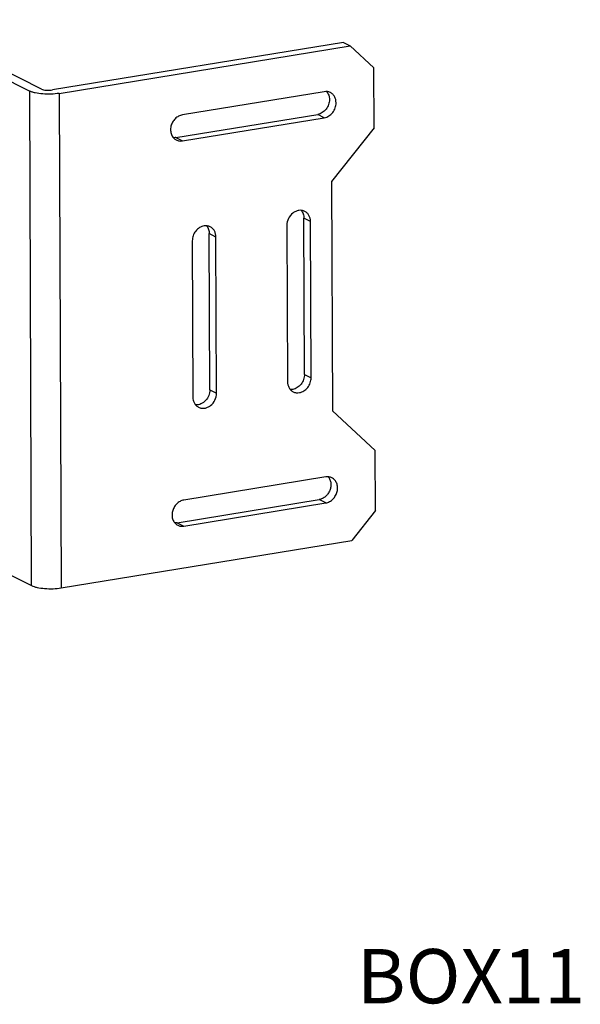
# Model space of a CAD drawing. Header units: inches. Extents: x 2593 to 3506, y 620 to 996.
# Tile 5 of 5: x 3402 to 3506, y 726 to 908. Entities that reach past the tile are written whole.
import ezdxf

# ---------------------------------------------------------------- set-up
doc = ezdxf.new("R2010")
doc.units = ezdxf.units.IN
doc.header["$MEASUREMENT"] = 0

msp = doc.modelspace()

# ---------------------------------------------------------------- linework, layer by layer
at = {"color": 7, "linetype": 'Continuous'}
for p, q in [((3378.81, 907.15), (3404.31, 894.36)), ((3406.49, 894.71), (3380.99, 907.51)), ((3462.13, 903.32), (3408.53, 894.56)), ((3462.13, 903.32), (3463.36, 902.7)), ((3409.76, 893.94), (3463.36, 902.7)), ((3463.36, 902.7), (3467.73, 898.62)), ((3467.78, 887.6), (3467.73, 898.62)), ((3404.66, 803.28), (3404.31, 894.36)), ((3458.59, 894.25), (3432.45, 889.98)), ((3409.76, 893.94), (3410.11, 802.86)), ((3431.24, 885.8), (3457.39, 890.07)), ((3432.47, 885.18), (3458.61, 889.46)), ((3458.61, 889.46), (3457.39, 890.07)), ((3467.78, 887.6), (3459.96, 877.69)), ((3431.24, 885.8), (3432.47, 885.18)), ((3459.96, 877.69), (3460.13, 835.5)), ((3456.07, 870.33), (3454.84, 870.95)), ((3454.95, 842.19), (3454.84, 870.95)), ((3451.71, 869.62), (3451.82, 840.86)), ((3456.18, 841.57), (3456.07, 870.33)), ((3438.64, 867.48), (3437.41, 868.1)), ((3437.52, 839.34), (3437.41, 868.1)), ((3438.75, 838.72), (3438.64, 867.48)), ((3434.28, 866.77), (3434.39, 838.01)), ((3454.95, 842.19), (3456.18, 841.57)), ((3437.52, 839.34), (3438.75, 838.72)), ((3460.13, 835.5), (3468, 828.15)), ((3468.04, 817.13), (3468, 828.15)), ((3458.86, 823.3), (3432.72, 819.03)), ((3431.51, 814.85), (3457.66, 819.12)), ((3432.74, 814.24), (3458.88, 818.51)), ((3458.88, 818.51), (3457.66, 819.12)), ((3468.04, 817.13), (3463.71, 811.62)), ((3431.51, 814.85), (3432.74, 814.24)), ((3385.57, 812.85), (3404.66, 803.28)), ((3410.11, 802.86), (3463.71, 811.62))]:
    msp.add_line(p, q, dxfattribs=at)
for points, knots in [([(3409.76, 893.94), (3409.27, 893.86), (3408.25, 893.77), (3406.77, 893.8), (3405.59, 893.95), (3404.79, 894.16), (3404.46, 894.29), (3404.31, 894.36)], [0, 0, 0, 0, 0.269834, 0.551591, 0.806065, 0.912269, 1, 1, 1, 1]), ([(3406.49, 894.71), (3406.61, 894.66), (3406.91, 894.57), (3407.41, 894.5), (3407.97, 894.5), (3408.35, 894.53), (3408.53, 894.56)], [0, 0, 0, 0, 0.193664, 0.448227, 0.730059, 1, 1, 1, 1]), ([(3459.72, 894.09), (3459.55, 894.17), (3459.18, 894.29), (3458.79, 894.28), (3458.59, 894.25)], [0, 0, 0, 0, 0.492754, 1, 1, 1, 1]), ([(3459.05, 894.27), (3459.21, 894.08), (3459.47, 893.62), (3459.55, 893.09), (3459.56, 892.82)], [0, 0, 0, 0, 0.484709, 1, 1, 1, 1]), ([(3460.78, 892.21), (3460.78, 892.41), (3460.73, 892.8), (3460.52, 893.35), (3460.18, 893.79), (3459.88, 894.01), (3459.72, 894.09)], [0, 0, 0, 0, 0.265606, 0.519481, 0.762851, 1, 1, 1, 1]), ([(3459.56, 892.82), (3459.56, 892.5), (3459.44, 891.86), (3458.97, 891), (3458.27, 890.35), (3457.68, 890.12), (3457.39, 890.07)], [0, 0, 0, 0, 0.253908, 0.512266, 0.763637, 1, 1, 1, 1]), ([(3458.61, 889.46), (3458.91, 889.5), (3459.49, 889.74), (3460.2, 890.38), (3460.67, 891.24), (3460.78, 891.89), (3460.78, 892.21)], [0, 0, 0, 0, 0.236363, 0.487734, 0.746092, 1, 1, 1, 1]), ([(3432.45, 889.98), (3432.21, 889.94), (3431.72, 889.77), (3431.1, 889.29), (3430.62, 888.65), (3430.32, 887.9), (3430.24, 887.11), (3430.39, 886.37), (3430.76, 885.74), (3431.13, 885.45), (3431.33, 885.35)], [0, 0, 0, 0, 0.121615, 0.249979, 0.382854, 0.516403, 0.646582, 0.770476, 0.887502, 1, 1, 1, 1]), ([(3431.24, 885.8), (3431.2, 885.79), (3431.05, 885.77), (3430.89, 885.77), (3430.78, 885.78)], [0, 0, 0, 0, 0.252869, 1, 1, 1, 1]), ([(3431.33, 885.35), (3431.5, 885.26), (3431.88, 885.14), (3432.27, 885.15), (3432.47, 885.18)], [0, 0, 0, 0, 0.492811, 1, 1, 1, 1]), ([(3455.01, 872.21), (3454.85, 872.29), (3454.48, 872.41), (3453.9, 872.41), (3453.33, 872.23), (3452.6, 871.79), (3451.92, 870.92), (3451.71, 870.05), (3451.71, 869.62)], [0, 0, 0, 0, 0.112325, 0.227772, 0.348418, 0.474766, 0.737691, 1, 1, 1, 1]), ([(3454.33, 872.4), (3454.5, 872.21), (3454.76, 871.74), (3454.84, 871.22), (3454.84, 870.95)], [0, 0, 0, 0, 0.484669, 1, 1, 1, 1]), ([(3456.07, 870.33), (3456.07, 870.53), (3456.02, 870.93), (3455.81, 871.47), (3455.47, 871.92), (3455.17, 872.13), (3455.01, 872.21)], [0, 0, 0, 0, 0.265586, 0.519509, 0.762858, 1, 1, 1, 1]), ([(3436.45, 869.53), (3436.16, 869.48), (3435.57, 869.24), (3434.86, 868.6), (3434.39, 867.74), (3434.28, 867.09), (3434.28, 866.77)], [0, 0, 0, 0, 0.236363, 0.487734, 0.746092, 1, 1, 1, 1]), ([(3437.58, 869.36), (3437.41, 869.45), (3437.03, 869.57), (3436.64, 869.56), (3436.45, 869.53)], [0, 0, 0, 0, 0.492754, 1, 1, 1, 1]), ([(3436.9, 869.55), (3437.07, 869.36), (3437.33, 868.89), (3437.41, 868.37), (3437.41, 868.1)], [0, 0, 0, 0, 0.484709, 1, 1, 1, 1]), ([(3438.64, 867.48), (3438.64, 867.69), (3438.59, 868.08), (3438.38, 868.62), (3438.04, 869.07), (3437.74, 869.28), (3437.58, 869.36)], [0, 0, 0, 0, 0.265606, 0.519481, 0.762851, 1, 1, 1, 1]), ([(3454.95, 842.19), (3454.95, 841.87), (3454.84, 841.22), (3454.37, 840.36), (3453.66, 839.71), (3453.08, 839.48), (3452.78, 839.43)], [0, 0, 0, 0, 0.253908, 0.512266, 0.763637, 1, 1, 1, 1]), ([(3454.01, 838.82), (3454.3, 838.87), (3454.89, 839.1), (3455.59, 839.75), (3456.06, 840.6), (3456.18, 841.25), (3456.18, 841.57)], [0, 0, 0, 0, 0.236363, 0.487734, 0.746092, 1, 1, 1, 1]), ([(3451.82, 840.86), (3451.82, 840.66), (3451.87, 840.26), (3452.08, 839.72), (3452.42, 839.27), (3452.72, 839.06), (3452.88, 838.98)], [0, 0, 0, 0, 0.265606, 0.519481, 0.762851, 1, 1, 1, 1]), ([(3434.39, 838.01), (3434.39, 837.81), (3434.44, 837.42), (3434.65, 836.87), (3434.99, 836.43), (3435.29, 836.21), (3435.45, 836.13)], [0, 0, 0, 0, 0.265586, 0.519509, 0.762858, 1, 1, 1, 1]), ([(3437.52, 839.34), (3437.52, 838.98), (3437.38, 838.24), (3436.79, 837.31), (3435.93, 836.68), (3435.24, 836.54), (3434.91, 836.56)], [0, 0, 0, 0, 0.25752, 0.518403, 0.768368, 1, 1, 1, 1]), ([(3435.45, 836.13), (3435.61, 836.05), (3435.98, 835.93), (3436.56, 835.94), (3437.13, 836.11), (3437.85, 836.55), (3438.54, 837.42), (3438.75, 838.29), (3438.75, 838.72)], [0, 0, 0, 0, 0.112325, 0.227772, 0.348418, 0.474766, 0.737691, 1, 1, 1, 1]), ([(3452.78, 839.43), (3452.75, 839.43), (3452.6, 839.41), (3452.45, 839.4), (3452.34, 839.41)], [0, 0, 0, 0, 0.252799, 1, 1, 1, 1]), ([(3452.88, 838.98), (3453.05, 838.89), (3453.42, 838.78), (3453.82, 838.79), (3454.01, 838.82)], [0, 0, 0, 0, 0.492754, 1, 1, 1, 1]), ([(3459.33, 823.31), (3459.46, 823.16), (3459.68, 822.79), (3459.84, 822.15), (3459.83, 821.48), (3459.64, 820.8), (3459.31, 820.18), (3458.84, 819.67), (3458.29, 819.3), (3457.87, 819.16), (3457.66, 819.12)], [0, 0, 0, 0, 0.115219, 0.23628, 0.36304, 0.49372, 0.625516, 0.75535, 0.880642, 1, 1, 1, 1]), ([(3460, 823.14), (3459.83, 823.22), (3459.45, 823.34), (3459.06, 823.33), (3458.86, 823.3)], [0, 0, 0, 0, 0.492811, 1, 1, 1, 1]), ([(3458.88, 818.51), (3459.12, 818.55), (3459.61, 818.72), (3460.23, 819.19), (3460.71, 819.84), (3461.01, 820.59), (3461.09, 821.37), (3460.94, 822.12), (3460.57, 822.75), (3460.2, 823.04), (3460, 823.14)], [0, 0, 0, 0, 0.121615, 0.249979, 0.382854, 0.516403, 0.646582, 0.770476, 0.887502, 1, 1, 1, 1]), ([(3432.72, 819.03), (3432.48, 818.99), (3431.99, 818.82), (3431.37, 818.35), (3430.89, 817.7), (3430.59, 816.95), (3430.51, 816.16), (3430.66, 815.42), (3431.03, 814.79), (3431.4, 814.5), (3431.61, 814.4)], [0, 0, 0, 0, 0.121615, 0.249979, 0.382854, 0.516403, 0.646582, 0.770476, 0.887502, 1, 1, 1, 1]), ([(3431.51, 814.85), (3431.47, 814.84), (3431.32, 814.82), (3431.16, 814.82), (3431.05, 814.83)], [0, 0, 0, 0, 0.252869, 1, 1, 1, 1]), ([(3431.61, 814.4), (3431.78, 814.31), (3432.15, 814.2), (3432.54, 814.2), (3432.74, 814.24)], [0, 0, 0, 0, 0.492811, 1, 1, 1, 1]), ([(3404.66, 803.28), (3404.8, 803.21), (3405.14, 803.08), (3405.94, 802.87), (3407.12, 802.72), (3408.6, 802.69), (3409.62, 802.78), (3410.11, 802.86)], [0, 0, 0, 0, 0.087731, 0.193935, 0.448409, 0.730166, 1, 1, 1, 1])]:
    msp.add_open_spline(points, degree=3, knots=knots, dxfattribs=at)

# ---------------------------------------------------------------- texts
at = {"insert": (3464.63, 736.35), "char_height": 10, "attachment_point": 1}
msp.add_mtext_dynamic_manual_height_columns('BOX11', width=59.965, gutter_width=1, heights=[0], dxfattribs=at)

doc.saveas('drawing.dxf')
